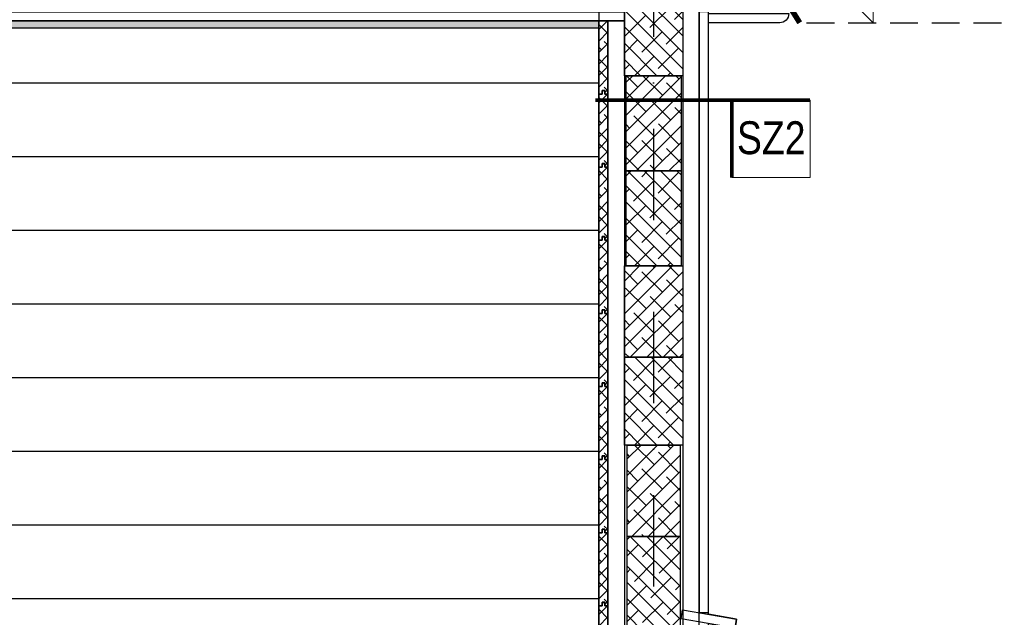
# Model space of a CAD drawing. Header units: centimetres. Extents: x 148485 to 162129, y -6573 to -2118.
# Tile 146 of 167: x 155173 to 155443, y -4566 to -4402. Entities that reach past the tile are written whole.
import ezdxf

# ---------------------------------------------------------------- set-up
doc = ezdxf.new("R2010")
doc.units = ezdxf.units.CM
doc.header["$LTSCALE"] = 0.1
doc.linetypes.add('DASHDOT', pattern=[1, 0.5, -0.25, 0, -0.25])
doc.linetypes.add('DASHEDX2', pattern=[38.1, 25.4, -12.7])
doc.layers.add('A_opis_warstw', color=60, linetype='Continuous', lineweight=13)
doc.layers.add('A_Opisy', color=7, linetype='Continuous', lineweight=18)
for name, color, linetype in [('A_wymiary_zewn', 4, 'Continuous'), ('hatch_R&F', 4, 'Continuous'), ('osie_R&F', 6, 'DASHDOT'), ('widoki_przerywana_R&F', 4, 'DASHEDX2'), ('widoki_R&F', 4, 'Continuous'), ('ściany_murowane_R&F', 13, 'Continuous')]:
    doc.layers.add(name, color=color, linetype=linetype)
doc.styles.add('TECH', font='flptechn.ttf')
pattern_1 = [(45, (3246.0286, 1275.0742), (-2.24506403, 2.24506403), []), (135, (3246.0286, 1275.0742), (-6.73519209, 2.24506403), [7.9375, -4.7625])]

msp = doc.modelspace()

# ---------------------------------------------------------------- hatches: boundary and pattern name
at = {"layer": 'A_wymiary_zewn', "transparency": 33554483}
h = msp.add_hatch(dxfattribs=at)
h.set_pattern_fill('JIS_WOOD', color=253, scale=28.5, angle=315)
h.set_pattern_definition([(0, (5071.8, 2875.703), (4e-15, 20.1525432), [])])
h.paths.add_polyline_path([(155331.7, -4402.56), (155141.906, -4402.56), (155141.906, -4681.56), (155327.2, -4681.56), (155331.7, -4686.156)])
at = {"layer": 'hatch_R&F'}
h = msp.add_hatch(dxfattribs=at)
h.set_pattern_fill('ANSI38', color=256, angle=90)
h.set_pattern_definition([(135, (6613.551, 1849.232), (-2.24506403, -2.24506403), []), (225, (6613.551, 1849.232), (-2.24506403, -6.73519209), [7.9375, -4.7625])])
h.paths.add_polyline_path([(155354.7, -4417.56), (155338.7, -4417.56), (155338.7, -4394.56), (155354.7, -4394.56)])
h = msp.add_hatch(dxfattribs=at)
h.set_pattern_fill('AR-SAND', color=256, scale=0.01, angle=180)
h.set_pattern_definition([(217.5, (2737.53104, 0), (0.016000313, -0.4894132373), [0, -0.38608, 0, -0.4318, 0, -0.41275]), (187.5, (2737.53104, 0), (-0.449523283, -0.7168251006), [0, -0.20828, 0, -0.34798, 0, -0.13335]), (147.5, (2737.84346, -4e-17), (-0.7909923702, -0.0014371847), [0, -0.127, 0, -0.4572, 0, -0.5969]), (137.5, (2737.84346, -4e-17), (-0.7635564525, -0.2229293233), [0, -0.0635, 0, -0.29972, 0, -0.3429])])
h.paths.add_polyline_path([(154235.304, -4402.56), (155331.7, -4402.56), (155331.7, -4404.56), (154235.304, -4404.56)])
h = msp.add_hatch(dxfattribs=at)
h.set_pattern_fill('ANSI38', color=256, scale=0.7, angle=180)
h.set_pattern_definition([(45, (3241.4567, 1533.0742), (-1.57154482, 1.57154482), []), (135, (3241.4567, 1533.0742), (-4.714634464, 1.57154482), [5.55625, -3.33375])])
h.paths.add_polyline_path([(155331.7, -4422.56), (155331.7, -4402.56), (155332.575, -4402.56), (155333.325, -4402.56), (155334.2, -4402.56), (155334.2, -4422.56), (155333.325, -4422.56), (155333.325, -4421.56), (155332.575, -4421.56), (155332.575, -4422.56)])
h = msp.add_hatch(dxfattribs=at)
h.set_pattern_fill('ANSI38', color=256)
h.set_pattern_definition(pattern_1)
h.paths.add_polyline_path([(155354.2, -4443.56), (155339.2, -4443.56), (155339.2, -4417.56), (155354.2, -4417.56)])
h = msp.add_hatch(dxfattribs=at)
h.set_pattern_fill('ANSI38', color=256, scale=0.7, angle=180)
h.set_pattern_definition([(45, (3241.4567, 1513.0742), (-1.57154482, 1.57154482), []), (135, (3241.4567, 1513.0742), (-4.714634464, 1.57154482), [5.55625, -3.33375])])
h.paths.add_polyline_path([(155331.7, -4442.56), (155331.7, -4422.56), (155332.575, -4422.56), (155332.575, -4421.56), (155333.325, -4421.56), (155333.325, -4422.56), (155334.2, -4422.56), (155334.2, -4442.56), (155333.325, -4442.56), (155333.325, -4441.56), (155332.575, -4441.56), (155332.575, -4442.56)])
h = msp.add_hatch(dxfattribs=at)
h.set_pattern_fill('ANSI38', color=256, scale=0.7, angle=180)
h.set_pattern_definition([(45, (3241.4567, 1493.0742), (-1.57154482, 1.57154482), []), (135, (3241.4567, 1493.0742), (-4.714634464, 1.57154482), [5.55625, -3.33375])])
h.paths.add_polyline_path([(155331.7, -4462.56), (155331.7, -4442.56), (155332.575, -4442.56), (155332.575, -4441.56), (155333.325, -4441.56), (155333.325, -4442.56), (155334.2, -4442.56), (155334.2, -4462.56), (155333.325, -4462.56), (155333.325, -4461.56), (155332.575, -4461.56), (155332.575, -4462.56)])
h = msp.add_hatch(dxfattribs=at)
h.set_pattern_fill('ANSI38', color=256, angle=90)
h.set_pattern_definition([(135, (6613.551, 1797.232), (-2.24506403, -2.24506403), []), (225, (6613.551, 1797.232), (-2.24506403, -6.73519209), [7.9375, -4.7625])])
h.paths.add_polyline_path([(155354.2, -4469.56), (155339.2, -4469.56), (155339.2, -4443.56), (155354.2, -4443.56)])
h = msp.add_hatch(dxfattribs=at)
h.set_pattern_fill('ANSI38', color=256, scale=0.7, angle=180)
h.set_pattern_definition([(45, (3241.4567, 1473.0742), (-1.57154482, 1.57154482), []), (135, (3241.4567, 1473.0742), (-4.714634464, 1.57154482), [5.55625, -3.33375])])
h.paths.add_polyline_path([(155331.7, -4482.56), (155331.7, -4462.56), (155332.575, -4462.56), (155332.575, -4461.56), (155333.325, -4461.56), (155333.325, -4462.56), (155334.2, -4462.56), (155334.2, -4482.56), (155333.325, -4482.56), (155333.325, -4481.56), (155332.575, -4481.56), (155332.575, -4482.56)])
h = msp.add_hatch(dxfattribs=at)
h.set_pattern_fill('ANSI38', color=256)
h.set_pattern_definition(pattern_1)
h.paths.add_polyline_path([(155354.7, -4494.56), (155338.7, -4494.56), (155338.7, -4469.56), (155354.7, -4469.56)])
h = msp.add_hatch(dxfattribs=at)
h.set_pattern_fill('ANSI38', color=256, scale=0.7, angle=180)
h.set_pattern_definition([(45, (3241.4567, 1453.0742), (-1.57154482, 1.57154482), []), (135, (3241.4567, 1453.0742), (-4.714634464, 1.57154482), [5.55625, -3.33375])])
h.paths.add_polyline_path([(155331.7, -4502.56), (155331.7, -4482.56), (155332.575, -4482.56), (155332.575, -4481.56), (155333.325, -4481.56), (155333.325, -4482.56), (155334.2, -4482.56), (155334.2, -4502.56), (155333.325, -4502.56), (155333.325, -4501.56), (155332.575, -4501.56), (155332.575, -4502.56)])
h = msp.add_hatch(dxfattribs=at)
h.set_pattern_fill('ANSI38', color=256, angle=90)
h.set_pattern_definition([(135, (6613.551, 1748.232), (-2.24506403, -2.24506403), []), (225, (6613.551, 1748.232), (-2.24506403, -6.73519209), [7.9375, -4.7625])])
h.paths.add_polyline_path([(155354.7, -4518.56), (155338.7, -4518.56), (155338.7, -4494.56), (155354.7, -4494.56)])
h = msp.add_hatch(dxfattribs=at)
h.set_pattern_fill('ANSI38', color=256, scale=0.7, angle=180)
h.set_pattern_definition([(45, (3241.4567, 1433.0742), (-1.57154482, 1.57154482), []), (135, (3241.4567, 1433.0742), (-4.714634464, 1.57154482), [5.55625, -3.33375])])
h.paths.add_polyline_path([(155331.7, -4522.56), (155331.7, -4502.56), (155332.575, -4502.56), (155332.575, -4501.56), (155333.325, -4501.56), (155333.325, -4502.56), (155334.2, -4502.56), (155334.2, -4522.56), (155333.325, -4522.56), (155333.325, -4521.56), (155332.575, -4521.56), (155332.575, -4522.56)])
h = msp.add_hatch(dxfattribs=at)
h.set_pattern_fill('ANSI38', color=256)
h.set_pattern_definition(pattern_1)
h.paths.add_polyline_path([(155353.95, -4543.56), (155339.45, -4543.56), (155339.45, -4518.56), (155353.95, -4518.56)])
h = msp.add_hatch(dxfattribs=at)
h.set_pattern_fill('ANSI38', color=256, scale=0.7, angle=180)
h.set_pattern_definition([(45, (3241.4567, 1413.0742), (-1.57154482, 1.57154482), []), (135, (3241.4567, 1413.0742), (-4.714634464, 1.57154482), [5.55625, -3.33375])])
h.paths.add_polyline_path([(155331.7, -4542.56), (155331.7, -4522.56), (155332.575, -4522.56), (155332.575, -4521.56), (155333.325, -4521.56), (155333.325, -4522.56), (155334.2, -4522.56), (155334.2, -4542.56), (155333.325, -4542.56), (155333.325, -4541.56), (155332.575, -4541.56), (155332.575, -4542.56)])
h = msp.add_hatch(dxfattribs=at)
h.set_pattern_fill('ANSI38', color=256, scale=0.7, angle=180)
h.set_pattern_definition([(45, (3241.4567, 1393.0742), (-1.57154482, 1.57154482), []), (135, (3241.4567, 1393.0742), (-4.714634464, 1.57154482), [5.55625, -3.33375])])
h.paths.add_polyline_path([(155331.7, -4562.56), (155331.7, -4542.56), (155332.575, -4542.56), (155332.575, -4541.56), (155333.325, -4541.56), (155333.325, -4542.56), (155334.2, -4542.56), (155334.2, -4562.56), (155333.325, -4562.56), (155333.325, -4561.56), (155332.575, -4561.56), (155332.575, -4562.56)])
h = msp.add_hatch(dxfattribs=at)
h.set_pattern_fill('ANSI38', color=256, angle=90)
h.set_pattern_definition([(135, (6613.801, 1693.232), (-2.24506403, -2.24506403), []), (225, (6613.801, 1693.232), (-2.24506403, -6.73519209), [7.9375, -4.7625])])
h.paths.add_polyline_path([(155353.95, -4569.56), (155339.45, -4569.56), (155339.45, -4543.56), (155353.95, -4543.56)])
h = msp.add_hatch(dxfattribs=at)
h.set_pattern_fill('ANSI38', color=256, scale=0.7, angle=180)
h.set_pattern_definition([(45, (3241.4567, 1373.0742), (-1.57154482, 1.57154482), []), (135, (3241.4567, 1373.0742), (-4.714634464, 1.57154482), [5.55625, -3.33375])])
h.paths.add_polyline_path([(155331.7, -4582.56), (155331.7, -4562.56), (155332.575, -4562.56), (155332.575, -4561.56), (155333.325, -4561.56), (155333.325, -4562.56), (155334.2, -4562.56), (155334.2, -4582.56), (155333.325, -4582.56), (155333.325, -4581.56), (155332.575, -4581.56), (155332.575, -4582.56)])

# ---------------------------------------------------------------- linework, layer by layer
at = {"layer": 'A_opis_warstw', "const_width": 1}
msp.add_lwpolyline([(155368.123, -4445.395), (155368.123, -4424.195), (155389.512, -4424.195), (155330.774, -4424.195)], dxfattribs=at)
at = {"layer": 'A_opis_warstw'}
msp.add_lwpolyline([(155389.512, -4445.395), (155389.512, -4424.195), (155368.123, -4424.195), (155368.123, -4445.395)], close=True, dxfattribs=at)
at = {"layer": 'A_Opisy'}
msp.add_lwpolyline([(155406.825, -4375.56), (155406.825, -4403.06), (155394.325, -4390.56), (155440.486, -4390.56)], dxfattribs=at)
at = {"layer": 'A_wymiary_zewn'}
for points in [[(154228.304, -4400.06), (155338.7, -4400.06), (155338.7, -4402.56), (154228.304, -4402.56)], [(154235.304, -4402.56), (155331.7, -4402.56), (155331.7, -4404.56), (154235.304, -4404.56)]]:
    msp.add_lwpolyline(points, close=True, dxfattribs=at)
msp.add_lwpolyline([(155381.2, -4403.06), (155361.7, -4403.06), (155361.7, -4400.56), (155383.7, -4400.56, -0.4142136)], format="xyb", close=True, dxfattribs=at)
at = {"layer": 'osie_R&F', "ltscale": 500}
msp.add_lwpolyline([(155346.7, -4331.858), (155346.7, -4901.807)], dxfattribs=at)
at = {"layer": 'widoki_przerywana_R&F', "ltscale": 3}
msp.add_lwpolyline([(155388.548, -4403.06), (155442.68, -4403.06)], dxfattribs=at)
at = {"layer": 'widoki_R&F', "const_width": 1.5}
msp.add_lwpolyline([(155377.632, -4388.592), (155386.687, -4403.06)], dxfattribs=at)
at = {"layer": 'widoki_R&F'}
for points in [[(155354.7, -4417.56), (155338.7, -4417.56), (155338.7, -4394.56), (155354.7, -4394.56)], [(155359.2, -4564.419), (155361.7, -4564.419), (155361.7, -4400.06), (155359.2, -4400.06)], [(155331.7, -4422.56), (155331.7, -4402.56), (155332.575, -4402.56), (155332.575, -4402.56), (155333.325, -4402.56), (155333.325, -4402.56), (155334.2, -4402.56), (155334.2, -4422.56), (155333.325, -4422.56), (155333.325, -4421.56), (155332.575, -4421.56), (155332.575, -4422.56)], [(155338.7, -4682.56), (155334.2, -4682.56), (155334.2, -4402.56), (155338.7, -4402.56)], [(155354.2, -4443.56), (155339.2, -4443.56), (155339.2, -4417.56), (155354.2, -4417.56)], [(155331.7, -4442.56), (155331.7, -4422.56), (155332.575, -4422.56), (155332.575, -4421.56), (155333.325, -4421.56), (155333.325, -4422.56), (155334.2, -4422.56), (155334.2, -4442.56), (155333.325, -4442.56), (155333.325, -4441.56), (155332.575, -4441.56), (155332.575, -4442.56)], [(155331.7, -4462.56), (155331.7, -4442.56), (155332.575, -4442.56), (155332.575, -4441.56), (155333.325, -4441.56), (155333.325, -4442.56), (155334.2, -4442.56), (155334.2, -4462.56), (155333.325, -4462.56), (155333.325, -4461.56), (155332.575, -4461.56), (155332.575, -4462.56)], [(155354.2, -4469.56), (155339.2, -4469.56), (155339.2, -4443.56), (155354.2, -4443.56)], [(155331.7, -4482.56), (155331.7, -4462.56), (155332.575, -4462.56), (155332.575, -4461.56), (155333.325, -4461.56), (155333.325, -4462.56), (155334.2, -4462.56), (155334.2, -4482.56), (155333.325, -4482.56), (155333.325, -4481.56), (155332.575, -4481.56), (155332.575, -4482.56)], [(155354.7, -4494.56), (155338.7, -4494.56), (155338.7, -4469.56), (155354.7, -4469.56)], [(155331.7, -4502.56), (155331.7, -4482.56), (155332.575, -4482.56), (155332.575, -4481.56), (155333.325, -4481.56), (155333.325, -4482.56), (155334.2, -4482.56), (155334.2, -4502.56), (155333.325, -4502.56), (155333.325, -4501.56), (155332.575, -4501.56), (155332.575, -4502.56)], [(155354.7, -4518.56), (155338.7, -4518.56), (155338.7, -4494.56), (155354.7, -4494.56)], [(155331.7, -4522.56), (155331.7, -4502.56), (155332.575, -4502.56), (155332.575, -4501.56), (155333.325, -4501.56), (155333.325, -4502.56), (155334.2, -4502.56), (155334.2, -4522.56), (155333.325, -4522.56), (155333.325, -4521.56), (155332.575, -4521.56), (155332.575, -4522.56)], [(155353.95, -4543.56), (155339.45, -4543.56), (155339.45, -4518.56), (155353.95, -4518.56)], [(155331.7, -4542.56), (155331.7, -4522.56), (155332.575, -4522.56), (155332.575, -4521.56), (155333.325, -4521.56), (155333.325, -4522.56), (155334.2, -4522.56), (155334.2, -4542.56), (155333.325, -4542.56), (155333.325, -4541.56), (155332.575, -4541.56), (155332.575, -4542.56)], [(155331.7, -4562.56), (155331.7, -4542.56), (155332.575, -4542.56), (155332.575, -4541.56), (155333.325, -4541.56), (155333.325, -4542.56), (155334.2, -4542.56), (155334.2, -4562.56), (155333.325, -4562.56), (155333.325, -4561.56), (155332.575, -4561.56), (155332.575, -4562.56)], [(155353.95, -4569.56), (155339.45, -4569.56), (155339.45, -4543.56), (155353.95, -4543.56)], [(155331.7, -4582.56), (155331.7, -4562.56), (155332.575, -4562.56), (155332.575, -4561.56), (155333.325, -4561.56), (155333.325, -4562.56), (155334.2, -4562.56), (155334.2, -4582.56), (155333.325, -4582.56), (155333.325, -4581.56), (155332.575, -4581.56), (155332.575, -4582.56)], [(155368.973, -4568.68), (155354.2, -4566.076), (155354.635, -4563.614), (155369.407, -4566.218)]]:
    msp.add_lwpolyline(points, close=True, dxfattribs=at)
msp.add_lwpolyline([(155359.2, -4656.419), (155359.2, -4394.56), (155354.7, -4394.56), (155354.7, -4677.56), (155359.2, -4677.56), (155359.2, -4658.957)], dxfattribs=at)
at = {"layer": 'ściany_murowane_R&F', "lineweight": -3, "ltscale": 0.5}
msp.add_lwpolyline([(155331.7, -4394.56), (155331.7, -4394.56), (155331.7, -4683.56), (155367.2, -4683.56), (155367.2, -4682.738), (155368.973, -4683.219), (155369.407, -4680.757), (155361.7, -4679.398), (155361.7, -4659.398), (155368.973, -4660.68), (155369.407, -4658.218), (155361.7, -4656.86), (155361.7, -4567.398), (155368.973, -4568.68), (155369.407, -4566.218), (155361.7, -4564.86), (155361.7, -4394.56), (155331.7, -4394.56)], dxfattribs=at)

# ---------------------------------------------------------------- texts
at = {"layer": 'A_opis_warstw', "style": 'TECH', "width": 0.85}
msp.add_text('SZ2', height=9, dxfattribs=at).set_placement((155369.509, -4439.012))

doc.saveas('drawing.dxf')
